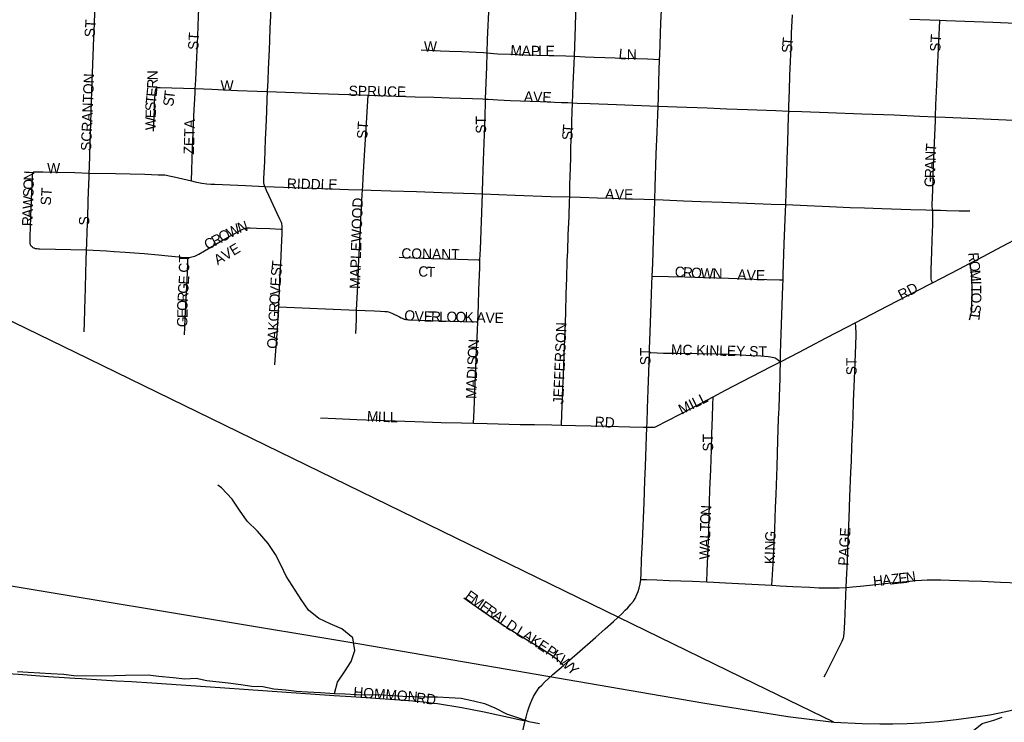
# Model space of a CAD drawing. Header units: feet. Extents: x 2113747 to 2516209, y 960708 to 1356798.
# Tile 108 of 206: x 2308767 to 2313538, y 1149352 to 1152757. Entities that reach past the tile are written whole.
import ezdxf

# ---------------------------------------------------------------- set-up
doc = ezdxf.new("R2010")
doc.units = ezdxf.units.FT
doc.header["$LTSCALE"] = 50
doc.header["$MEASUREMENT"] = 0
doc.linetypes.add('rr2', pattern=[0])
for name, color, linetype in [('0_Xref', 7, 'Continuous'), ('GM_X_City_Street', 251, 'Continuous'), ('GM_X_City_Street_Text', 251, 'Continuous'), ('GM_X_Minor_River', 5, 'Continuous'), ('GM_X_Rail_Line', 251, 'rr2'), ('GM_X_State_Route', 1, 'Continuous'), ('GM_X_Township_Road', 4, 'Continuous')]:
    doc.layers.add(name, color=color, linetype=linetype)
doc.styles.add('Styledgn030', font='dgn030.shx')

# ---------------------------------------------------------------- blocks, each defined once
blk = doc.blocks.new('POR')
at = {"layer": 'GM_X_City_Street', "flags": 128}
for points in [[(2309103.3, 1152013.7), (2309104.3, 1152043.5), (2309108, 1152158.5), (2309111.7, 1152256.6), (2309115.2, 1152359.6), (2309118.7, 1152457.6), (2309123, 1152581.5), (2309126.3, 1152669.8), (2309128.6, 1152738.3), (2309130.3, 1152791.8), (2309132.9, 1152871.8), (2309133.8, 1152902.7)], [(2309617.9, 1152423.6), (2309618.7, 1152439), (2309621.7, 1152496.7), (2309624, 1152540.3), (2309625.4, 1152572.2), (2309627, 1152610.5), (2309629.6, 1152675.5), (2309631.6, 1152726.1), (2309633.6, 1152771.3), (2309638.1, 1152884.6)], [(2309968, 1152408), (2309970.1, 1152461.4), (2309972.6, 1152516.5), (2309976.7, 1152611.4), (2309978.6, 1152653.6), (2309981.2, 1152716.5), (2309983.5, 1152774.4), (2309985.6, 1152824.4), (2309987.5, 1152872.2)], [(2311031.9, 1152596.2), (2311034, 1152659.9), (2311040.9, 1152827.9), (2311041.2, 1152834.2)], [(2311454.5, 1152580.4), (2311460, 1152723.4), (2311462.4, 1152787.3), (2311463.6, 1152819.2)], [(2311867.4, 1152564.4), (2311868, 1152584), (2311873.8, 1152741.3), (2311876.6, 1152802.1)], [(2312493.3, 1152313.6), (2312494.1, 1152338.4), (2312496.7, 1152414.3), (2312499.2, 1152485.5), (2312501.8, 1152554.3), (2312504.5, 1152624.8), (2312507.2, 1152690.6), (2312511.5, 1152780.9)], [(2313204.5, 1152286), (2313206.8, 1152344.7), (2313211, 1152440.4), (2313214.4, 1152517.7), (2313217.3, 1152583.3), (2313220.5, 1152652.1), (2313223.6, 1152717.8), (2313225.1, 1152750.6), (2313225.3, 1152753.6)], [(2310711.6, 1152610.5), (2310754.5, 1152608.4), (2310806.4, 1152606.1), (2310849.6, 1152604.2), (2310909.5, 1152602), (2311014, 1152597.3), (2311031.9, 1152596.2)], [(2311024.4, 1152371.7), (2311029.6, 1152528.7), (2311031.9, 1152596.2)], [(2311031.9, 1152596.2), (2311047.8, 1152594.5), (2311065.1, 1152592.7), (2311084.2, 1152591.3), (2311145, 1152588.9), (2311213.1, 1152587.1), (2311332.8, 1152583.8), (2311413.4, 1152581.6), (2311454.5, 1152580.4)], [(2311445.8, 1152353.7), (2311447.3, 1152396.4), (2311449.2, 1152444), (2311453.1, 1152543.6), (2311454.5, 1152580.4)], [(2311454.5, 1152580.4), (2311480.9, 1152577.6), (2311507.6, 1152576.4), (2311550.2, 1152574.7), (2311703.3, 1152570.3), (2311808.4, 1152566.5), (2311867.4, 1152564.4)], [(2311859.9, 1152337.9), (2311861.5, 1152378.6), (2311864, 1152457.7), (2311867.4, 1152564.4)], [(2309415.5, 1152216.4), (2309416, 1152230.2), (2309417.1, 1152258.3), (2309418.2, 1152289.2), (2309419.3, 1152318.1), (2309420.8, 1152351), (2309422.1, 1152376.9), (2309423.2, 1152393.5), (2309424, 1152403.9), (2309424.5, 1152408.6), (2309425, 1152412.3), (2309425.7, 1152415.5), (2309426, 1152416.9), (2309426.5, 1152418.3), (2309427, 1152419.8), (2309427.4, 1152421.1), (2309427.9, 1152422.4), (2309428.4, 1152423.3), (2309429, 1152424.4), (2309429.8, 1152425.5)], [(2309429.8, 1152425.5), (2309430.8, 1152426.4), (2309431.9, 1152427), (2309433, 1152427.5), (2309434.4, 1152427.9), (2309435.8, 1152428.2), (2309437.3, 1152428.4), (2309439.7, 1152428.6), (2309442.5, 1152428.6), (2309447.5, 1152428.5), (2309617.9, 1152423.6)], [(2309598.7, 1151976.4), (2309598.9, 1151982.1), (2309600.5, 1152022.5), (2309603, 1152087.1), (2309606.2, 1152169.2), (2309607.8, 1152210.2), (2309609.6, 1152251.9), (2309612.8, 1152321.5), (2309614, 1152346), (2309616.7, 1152401.5), (2309617.9, 1152423.6)], [(2309617.9, 1152423.6), (2309698.6, 1152419.4), (2309822.8, 1152414.1), (2309917.7, 1152410), (2309968, 1152408)], [(2309955.2, 1151948.3), (2309951.9, 1151958), (2309950.5, 1151966.6), (2309949.9, 1151975.5), (2309950.2, 1151987.9), (2309953.9, 1152069.8), (2309956.1, 1152124.2), (2309958.2, 1152176.1), (2309960.6, 1152235.5), (2309963.9, 1152311.3), (2309966.5, 1152371.9), (2309968, 1152408)], [(2309968, 1152408), (2310010.9, 1152406.5), (2310097.7, 1152403.4), (2310213.9, 1152399.3), (2310361, 1152393.9), (2310454.6, 1152390.7)], [(2310428.3, 1151932.5), (2310429.2, 1151948.5), (2310431.3, 1151990.1), (2310436.1, 1152073), (2310448.3, 1152282.2), (2310454.6, 1152390.7)], [(2310454.6, 1152390.7), (2310546.4, 1152387.8), (2310683.2, 1152383.4), (2310772.8, 1152380.4), (2310848.4, 1152377.9), (2310960.4, 1152374.2), (2311009.8, 1152372.4), (2311024.4, 1152371.7)], [(2311008.8, 1151912.4), (2311009.2, 1151924.9), (2311011.2, 1151977.4), (2311014.8, 1152074.5), (2311019.1, 1152200.3), (2311021.7, 1152285.9), (2311024, 1152359.6), (2311024.4, 1152371.7)], [(2311024.4, 1152371.7), (2311036.5, 1152370.8), (2311060.8, 1152369.2), (2311083.7, 1152368.1), (2311144.5, 1152365.5), (2311288.9, 1152359.9), (2311392, 1152355.9), (2311423.5, 1152354.7), (2311445.8, 1152353.7)], [(2311431.9, 1151897.6), (2311433.2, 1151955.2), (2311434.2, 1151999.4), (2311435.2, 1152036.1), (2311436.8, 1152091.9), (2311438.2, 1152143.4), (2311439.9, 1152189.8), (2311442.6, 1152263.9), (2311444.2, 1152308.2), (2311445.8, 1152353.7)], [(2311445.8, 1152353.7), (2311467.6, 1152352.9), (2311530.6, 1152350.4), (2311658.9, 1152345.3), (2311819.5, 1152339.4), (2311859.9, 1152337.9)], [(2311844.4, 1151885.1), (2311846.4, 1151947), (2311851.5, 1152105.4), (2311855.4, 1152213.3), (2311858.3, 1152297.9), (2311859.9, 1152337.9)], [(2311859.9, 1152337.9), (2311951.6, 1152334.4), (2312097.7, 1152328.8), (2312194, 1152325.2), (2312293.5, 1152321.4), (2312430.8, 1152316.3), (2312493.3, 1152313.6)], [(2312478.6, 1151860.6), (2312480.7, 1151919.9), (2312484.3, 1152011.7), (2312486.3, 1152079), (2312488.8, 1152164), (2312492.6, 1152289.9), (2312493.3, 1152313.6)], [(2312493.3, 1152313.6), (2312556.8, 1152311.1), (2312684, 1152306.3), (2312848.2, 1152300.4), (2313004, 1152294.8), (2313127.8, 1152289.3), (2313204.5, 1152286)], [(2313190.2, 1151834.3), (2313189.1, 1151841.1), (2313188.7, 1151848.5), (2313188.7, 1151860.4), (2313191.2, 1151931.1), (2313195.2, 1152051.8), (2313197.9, 1152125), (2313203.7, 1152267.5), (2313204.5, 1152286)], [(2313204.5, 1152286), (2313251, 1152284), (2313364.6, 1152279.1), (2313474.9, 1152274.4), (2313581.7, 1152270.1), (2313706.6, 1152265.4), (2313813.6, 1152261.1)], [(2308827.1, 1151655.5), (2308823.2, 1151658.9), (2308820.9, 1151662.2), (2308819.8, 1151664.7), (2308818.8, 1151667.4), (2308818.2, 1151671), (2308817.8, 1151676.3), (2308817.5, 1151685.3), (2308818.1, 1151709), (2308819.2, 1151748.6), (2308821.2, 1151803.6), (2308825.7, 1151921.9), (2308827.2, 1151958.5), (2308828.7, 1151995.2), (2308828.9, 1151998.9), (2308829.3, 1152003.8), (2308829.6, 1152007.6), (2308830, 1152010), (2308830.3, 1152011.6), (2308830.7, 1152013.3), (2308831.3, 1152014.9), (2308832.3, 1152016.4), (2308832.8, 1152017.2), (2308833.7, 1152018), (2308834.9, 1152018.8)], [(2308834.9, 1152018.8), (2308835.7, 1152019.3), (2308836.5, 1152019.6), (2308837.4, 1152019.9), (2308838.2, 1152020), (2308839.5, 1152020.1), (2308841, 1152020.1), (2308847.4, 1152020), (2308880.4, 1152019.2), (2308941.6, 1152017.7), (2309033.3, 1152015.4), (2309103.3, 1152013.7)], [(2309091.3, 1151641.9), (2309092.2, 1151668.4), (2309094.4, 1151733.3), (2309096.3, 1151790.4), (2309099.3, 1151882.4), (2309101.8, 1151958.4), (2309102.7, 1151995.6), (2309103.3, 1152013.7)], [(2309103.3, 1152013.7), (2309230.7, 1152011), (2309302.9, 1152009.5), (2309373.2, 1152007.5), (2309438.5, 1152005.6), (2309447.2, 1152005.3), (2309458.9, 1152004.8), (2309469.5, 1152004.3), (2309478, 1152003.2), (2309491.9, 1152000.6), (2309514.6, 1151995.4), (2309598.7, 1151976.4)], [(2309598.7, 1151976.4), (2309617.7, 1151971.6), (2309632.9, 1151968.3), (2309649.9, 1151964.9), (2309673.4, 1151961.4), (2309693.3, 1151959.7), (2309712.8, 1151958.9), (2309861.2, 1151952.6), (2309955.2, 1151948.3)], [(2310039.4, 1151742.1), (2310039.4, 1151750.6), (2310038.7, 1151759.9), (2310037.8, 1151765.6), (2310036.7, 1151769.6), (2310034.8, 1151774.1), (2310031.9, 1151780.8), (2310027.5, 1151790.3), (2310014.3, 1151817.4), (2309974.9, 1151900.8), (2309962.8, 1151929.3), (2309957.2, 1151942.6), (2309955.2, 1151948.3)], [(2309955.2, 1151948.3), (2309999.4, 1151946.6), (2310133.3, 1151941.8), (2310234.4, 1151938.6), (2310359.7, 1151934.6), (2310428.3, 1151932.5)], [(2310399.6, 1151348.5), (2310403.6, 1151437.6), (2310406.6, 1151499.8), (2310409.3, 1151559.6), (2310412.3, 1151624.3), (2310414.2, 1151666.5), (2310415.7, 1151696.4), (2310417.8, 1151736.5), (2310420.6, 1151789.3), (2310423.7, 1151847.5), (2310427.1, 1151910.1), (2310428.3, 1151932.5)], [(2310428.3, 1151932.5), (2310469.8, 1151931.1), (2310565.4, 1151927.8), (2310688.8, 1151923.6), (2310812.1, 1151919.3), (2310971.3, 1151913.8), (2311008.8, 1151912.4)], [(2310997.1, 1151593.1), (2310998.9, 1151645.1), (2311008.8, 1151912.4)], [(2311008.8, 1151912.4), (2311168.2, 1151906.7), (2311340.3, 1151900.7), (2311431.9, 1151897.6)], [(2311392.2, 1150792), (2311391.8, 1150796), (2311399.1, 1150974.1), (2311401.1, 1151026.3), (2311403.3, 1151086.7), (2311406.4, 1151170.9), (2311409.2, 1151244.7), (2311412.4, 1151337.2), (2311415.4, 1151428.6), (2311417.7, 1151503.8), (2311420.3, 1151587.8), (2311422.1, 1151635.6), (2311425, 1151714), (2311428.6, 1151803.3), (2311431.4, 1151879.6), (2311431.9, 1151897.6)], [(2311431.9, 1151897.6), (2311484.9, 1151896), (2311566.2, 1151893.5), (2311636.6, 1151891.3), (2311706.6, 1151889.2), (2311793.3, 1151886.6), (2311844.4, 1151885.1)], [(2311831.9, 1151514.3), (2311834.1, 1151575.9), (2311838, 1151690.7), (2311842.4, 1151822.4), (2311844.4, 1151885.1)], [(2311844.4, 1151885.1), (2311885.5, 1151883.5), (2311983.6, 1151879.7), (2312066.6, 1151876.4), (2312172.8, 1151872.5), (2312290.8, 1151867.9), (2312408.2, 1151863.4), (2312478.6, 1151860.6)], [(2312465.6, 1151495.8), (2312466.4, 1151521.3), (2312471.8, 1151670), (2312477.5, 1151829.6), (2312478.6, 1151860.6)], [(2312478.6, 1151860.6), (2312582.1, 1151856.1), (2312690.2, 1151851.5), (2312790.4, 1151847.1), (2312860, 1151844.4), (2312943.7, 1151841.5), (2313084.1, 1151837.4), (2313157.7, 1151835.3), (2313190.2, 1151834.3)], [(2313189.9, 1151481.1), (2313188.4, 1151486.3), (2313185.8, 1151492.8), (2313184.1, 1151498.9), (2313183.3, 1151505.4), (2313183.1, 1151511.3), (2313182.9, 1151520.1), (2313183.7, 1151544.7), (2313186.5, 1151631.7), (2313188.5, 1151690.5), (2313189.8, 1151725.6), (2313191.1, 1151763.9), (2313192.1, 1151810), (2313191.9, 1151818.1), (2313191.4, 1151825.9), (2313190.2, 1151834.3)], [(2313190.2, 1151834.3), (2313228.8, 1151833.2), (2313258.3, 1151832.5), (2313319.5, 1151831), (2313370.3, 1151829.8)], [(2313369.9, 1151575.1), (2313410.4, 1151596.4), (2313501.5, 1151644.2), (2313642.8, 1151718.3), (2313774.7, 1151788.9), (2313797.7, 1151800.7)], [(2309581.8, 1151604.1), (2309587.6, 1151604.6), (2309594.9, 1151605.5), (2309601.5, 1151606.8), (2309609.4, 1151609.2), (2309614.7, 1151611.3), (2309625.2, 1151616.2), (2309634.7, 1151621.1), (2309663, 1151636.8), (2309736.4, 1151679.5), (2309792.3, 1151711.2), (2309838.4, 1151736.4), (2309851, 1151742.5), (2309856, 1151744.5), (2309860.6, 1151746), (2309865.4, 1151746.9), (2309870.9, 1151747.5), (2309876.9, 1151747.7), (2309883.8, 1151747.8), (2309913.5, 1151747), (2309978.4, 1151744.2), (2310032.7, 1151742.3), (2310039.4, 1151742.1)], [(2310021.8, 1151364.9), (2310023.1, 1151393.2), (2310025.1, 1151437.2), (2310028.1, 1151503.2), (2310031.9, 1151573.5), (2310035.9, 1151653.3), (2310037.6, 1151686.8), (2310039.1, 1151720.9), (2310039.4, 1151735.3), (2310039.4, 1151742.1)], [(2308827.1, 1151655.5), (2308830.3, 1151653.5), (2308833.9, 1151651.6), (2308836.7, 1151650.4), (2308839.1, 1151649.6), (2308842.3, 1151648.7), (2308845.8, 1151648.2), (2308851.8, 1151647.5), (2308858.1, 1151647.1), (2308864.9, 1151646.9), (2309091.3, 1151641.9)], [(2309079.4, 1151244.1), (2309080.4, 1151287.8), (2309082.2, 1151351.8), (2309085.2, 1151456.3), (2309087.6, 1151530.8), (2309089.4, 1151587.9), (2309091.3, 1151641.9)], [(2309091.3, 1151641.9), (2309188.1, 1151636.1), (2309224.6, 1151633.9), (2309278.7, 1151630.4), (2309323.7, 1151627), (2309369.5, 1151623.2), (2309439.5, 1151617), (2309486.8, 1151612.5), (2309538.2, 1151607), (2309561.5, 1151605.1), (2309581.8, 1151604.1)], [(2309565.4, 1151229), (2309567.1, 1151264.4), (2309569.3, 1151310), (2309572.2, 1151372), (2309578, 1151494.1), (2309580.8, 1151575.7), (2309581.8, 1151604.1)], [(2310605, 1151606), (2310634.3, 1151604.9), (2310761.9, 1151600.2), (2310887.6, 1151596.4), (2310988.8, 1151593.4), (2310997.1, 1151593.1)], [(2310986.1, 1151292), (2310989.3, 1151374), (2310992, 1151447.4), (2310995.8, 1151555.2), (2310997.1, 1151593.1)], [(2313189.9, 1151481.1), (2313233.2, 1151503.7), (2313317.5, 1151547.7), (2313369.9, 1151575.1)], [(2313369.8, 1151302.1), (2313375.5, 1151326.2), (2313378.1, 1151340.2), (2313379.9, 1151352.9), (2313380.8, 1151367.3), (2313381.1, 1151381.4), (2313381.7, 1151408.9), (2313381.7, 1151445.7), (2313381.2, 1151504.9), (2313380.6, 1151519.4), (2313379.4, 1151532.6), (2313377.9, 1151543.7), (2313376.1, 1151553.4), (2313374.1, 1151561.8), (2313372.1, 1151567.7), (2313369.9, 1151575.1)], [(2311818.5, 1151143.6), (2311819.1, 1151162.1), (2311821.7, 1151243.3), (2311828.8, 1151425.9), (2311830.5, 1151475.4), (2311831.9, 1151514.3)], [(2311831.9, 1151514.3), (2311990.5, 1151510), (2312084.8, 1151507.4), (2312201.5, 1151503.9), (2312326.3, 1151500.1), (2312447.8, 1151496.4), (2312465.6, 1151495.8)], [(2312452.8, 1151098.3), (2312453, 1151117.7), (2312453.8, 1151139.1), (2312455.7, 1151187.4), (2312458.7, 1151279.8), (2312464.8, 1151467.4), (2312465.6, 1151495.8)], [(2312815.2, 1151288.3), (2312896, 1151330), (2312973.7, 1151370), (2313111.1, 1151440.7), (2313189.9, 1151481.1)], [(2310003.4, 1151084.2), (2310006.6, 1151130.4), (2310010.9, 1151191.4), (2310015.7, 1151260.6), (2310018.9, 1151309.7), (2310021, 1151345.4), (2310021.8, 1151364.9)], [(2310021.8, 1151364.9), (2310399.6, 1151348.5)], [(2310395.9, 1151236.8), (2310396.9, 1151267.5), (2310398.2, 1151307.9), (2310399.6, 1151348.5)], [(2310399.6, 1151348.5), (2310440.2, 1151347.3), (2310485.6, 1151345.5), (2310515.7, 1151344.5), (2310535.9, 1151343.4), (2310541.3, 1151342.9), (2310547.6, 1151341.9), (2310553.2, 1151340.3), (2310570.4, 1151334.3), (2310580.3, 1151329.9), (2310597.1, 1151322), (2310606.9, 1151317.2), (2310615.7, 1151312.2), (2310620.4, 1151309.7), (2310625.8, 1151307.4), (2310629.4, 1151306.2), (2310633.5, 1151304.9), (2310638.4, 1151304), (2310645, 1151303.4), (2310655.2, 1151302.8), (2310759.3, 1151299.4), (2310850.9, 1151296.4), (2310977.9, 1151292.3), (2310986.1, 1151292)], [(2310965.7, 1150801.4), (2310968.4, 1150863.1), (2310972.3, 1150955.8), (2310977, 1151071), (2310980.6, 1151161.8), (2310984.5, 1151251.1), (2310986.1, 1151292)], [(2312452.8, 1151098.3), (2312543.4, 1151145.8), (2312674.1, 1151214.4), (2312778.4, 1151269), (2312815.2, 1151288.3)], [(2312772.1, 1150005.4), (2312773.8, 1150041.8), (2312777.7, 1150133.3), (2312781.4, 1150231.7), (2312785.8, 1150343.2), (2312789.8, 1150445.4), (2312794.5, 1150564.7), (2312796.6, 1150618.3), (2312799.3, 1150688.4), (2312801.9, 1150755.1), (2312804.9, 1150832.5), (2312807.6, 1150906.1), (2312811.7, 1151015.6), (2312816.1, 1151137.5), (2312819.2, 1151226), (2312819.8, 1151247.6), (2312819, 1151259.4), (2312817.6, 1151274.6), (2312815.3, 1151287.8), (2312815.2, 1151288.3)], [(2311806.3, 1150781.8), (2311807.2, 1150804.4), (2311809.7, 1150872.1), (2311812.8, 1150963.2), (2311815.5, 1151048.8), (2311818.5, 1151143.6)], [(2311818.5, 1151143.6), (2311824.9, 1151143.4), (2311886.3, 1151141.5), (2311948, 1151140.4), (2312048.7, 1151138.8), (2312143.8, 1151137.2), (2312206.3, 1151135.6), (2312238.5, 1151134.4), (2312310.8, 1151130.1), (2312357.9, 1151127.3), (2312393.8, 1151124.5), (2312405.7, 1151123), (2312413.7, 1151121.8), (2312420.9, 1151119.9), (2312427, 1151117.8), (2312432, 1151115), (2312437.7, 1151111), (2312452.8, 1151098.3)], [(2312126.5, 1150929.8), (2312187.2, 1150961.1), (2312267.9, 1151002.8), (2312408.5, 1151075.5), (2312452.8, 1151098.3)], [(2312411.9, 1150016.4), (2312417.2, 1150119.3), (2312420.4, 1150185.7), (2312425.1, 1150289.4), (2312429.8, 1150393.7), (2312432.2, 1150456), (2312436.5, 1150591.6), (2312440.7, 1150717.9), (2312444.4, 1150822.8), (2312446.3, 1150874.8), (2312448.3, 1150931), (2312451.9, 1151017.9), (2312452.2, 1151036.4), (2312452.4, 1151059.2), (2312452.7, 1151086.1), (2312452.8, 1151098.3)], [(2311806.3, 1150781.8), (2311820.2, 1150781.5), (2311837.6, 1150781.5), (2311842.8, 1150782.3), (2311847.5, 1150784.1), (2311869.6, 1150794.8), (2311888, 1150804.3), (2311989.6, 1150856.4), (2312126.5, 1150929.8)], [(2312097.2, 1150033.2), (2312098.7, 1150085.1), (2312101.3, 1150159.1), (2312103.9, 1150234), (2312107.4, 1150340.1), (2312109.5, 1150420.7), (2312111.6, 1150478), (2312115.3, 1150577.1), (2312118.8, 1150674.6), (2312121.2, 1150749.2), (2312123.9, 1150831), (2312125.5, 1150890.1), (2312126.5, 1150929.8)], [(2310223.8, 1150827.7), (2310296.4, 1150824.2), (2310399.7, 1150820.2), (2310537.2, 1150815.2), (2310680.9, 1150809.9), (2310808.8, 1150805.5), (2310907.1, 1150802.9), (2310965.7, 1150801.4)], [(2310965.7, 1150801.4), (2311031.4, 1150799.8), (2311191.4, 1150795.9), (2311261.2, 1150794.5), (2311344.8, 1150792.9), (2311392.2, 1150792)], [(2311392.2, 1150792), (2311459.5, 1150790.3), (2311612.3, 1150786.6), (2311723.1, 1150783.9), (2311789.5, 1150782.2), (2311806.3, 1150781.8)], [(2311777, 1150044.7), (2311778, 1150071.6), (2311780.4, 1150139.9), (2311784.8, 1150228.7), (2311792.5, 1150416.3), (2311796.7, 1150524.5), (2311799.3, 1150592.2), (2311802.8, 1150690), (2311806.3, 1150781.8)], [(2311402, 1149627.9), (2311420.4, 1149643.8), (2311468.5, 1149686), (2311557.3, 1149763.9), (2311604.1, 1149805), (2311644.6, 1149840.2), (2311686.5, 1149880.1), (2311701.3, 1149894.8), (2311713.1, 1149906.7), (2311728.2, 1149924.5), (2311740.3, 1149939.2), (2311748.9, 1149952.4), (2311757.9, 1149970.9), (2311764.1, 1149986.3), (2311769.3, 1150001.9), (2311774.1, 1150023.1), (2311777, 1150044.7)], [(2311777, 1150044.7), (2311804.1, 1150043.7), (2311853.4, 1150042), (2311913.9, 1150040), (2312027.1, 1150035.8), (2312097.2, 1150033.2)], [(2312097.2, 1150033.2), (2312128.5, 1150031.6), (2312186.9, 1150028.5), (2312282.5, 1150023.4), (2312411.9, 1150016.4)], [(2312411.9, 1150016.4), (2312452, 1150014.2), (2312512.5, 1150010.9), (2312594.7, 1150006.3), (2312639.4, 1150004.2), (2312671.1, 1150003.3), (2312700.7, 1150003.7), (2312737.9, 1150004.6), (2312772.1, 1150005.4)], [(2312665.7, 1149572.3), (2312672.7, 1149586.4), (2312710.3, 1149661.1), (2312726, 1149692.9), (2312743.5, 1149728.5), (2312752.1, 1149745.9), (2312755.4, 1149753.4), (2312758, 1149760.9), (2312759.9, 1149767.2), (2312761, 1149773.3), (2312762, 1149781), (2312763.6, 1149809.2), (2312764.9, 1149837.6), (2312768.6, 1149921.1), (2312770.6, 1149970.2), (2312772.1, 1150005.4)], [(2312772.1, 1150005.4), (2312803, 1150008.4), (2312839.2, 1150012), (2312886.1, 1150016.7), (2312989.9, 1150027.3), (2313079.8, 1150036.5), (2313106.5, 1150039.4), (2313136.5, 1150041.5), (2313164.5, 1150042.3), (2313188.7, 1150042.3), (2313230, 1150041.9), (2313272.2, 1150040.9), (2313365.6, 1150037.8), (2313428.7, 1150035.3), (2313519.7, 1150031.8), (2313608.2, 1150028), (2313729.6, 1150022.1), (2313822.5, 1150017.5), (2313957.1, 1150010.8)], [(2310918.7, 1149955.9), (2311006.3, 1149894.5), (2311093.5, 1149834.9), (2311143.6, 1149802.7), (2311193, 1149771.8), (2311247, 1149739.1), (2311292.6, 1149711.8), (2311334.2, 1149684.8), (2311351.6, 1149673), (2311366.1, 1149661.7), (2311383.1, 1149646.4), (2311402, 1149627.9)], [(2311216.2, 1149360), (2311220.4, 1149377.9), (2311227.6, 1149402.6), (2311233.7, 1149421.7), (2311240, 1149440.7), (2311248.5, 1149460.2), (2311257.1, 1149477.3), (2311265.7, 1149493.5), (2311275.2, 1149508.7), (2311284.7, 1149520.4), (2311296.1, 1149532.9), (2311309.5, 1149546), (2311329.2, 1149564), (2311350.5, 1149583.5), (2311402, 1149627.9)], [(2310372.5, 1149477.6), (2310654.5, 1149457.9), (2310722.7, 1149451.2), (2310749.4, 1149448.5), (2310772.1, 1149445.4), (2310791.8, 1149442.7), (2310908.6, 1149423.8), (2311018.2, 1149402.3), (2311201.3, 1149363.2), (2311216.2, 1149360)], [(2311014.3, 1148444.3), (2311017.5, 1148463.1), (2311022, 1148484.6), (2311045.9, 1148601.3), (2311066.5, 1148698.9), (2311086, 1148791.3), (2311102, 1148861.6), (2311117.9, 1148930.7), (2311149.9, 1149070.4), (2311174.5, 1149177.6), (2311200.4, 1149290.3), (2311216.2, 1149360)]]:
    blk.add_lwpolyline(points, dxfattribs=at)
at = {"layer": 'GM_X_Minor_River', "flags": 128}
for points in [[(2310291.6, 1149492.6), (2310307.2, 1149546.8), (2310340.8, 1149597.1), (2310372.4, 1149647.4), (2310390, 1149699.6), (2310381.5, 1149761.6), (2310327.2, 1149805.3), (2310271.1, 1149828.9), (2310216.9, 1149854.5), (2310166.6, 1149896.2), (2310130.3, 1149948), (2310057.5, 1150059.6), (2310033.1, 1150111.4), (2310006.7, 1150165.3), (2309970.3, 1150219.1), (2309919.9, 1150278.8), (2309869.6, 1150326.5), (2309831.2, 1150380.3), (2309796.8, 1150434.1), (2309744.4, 1150487.7), (2309726.3, 1150501.6)], [(2308756.1, 1149599.1), (2308808.1, 1149595.4), (2308864.1, 1149591.9), (2308918.1, 1149588.3), (2308980, 1149584.7), (2309040, 1149577.2), (2309225.9, 1149578.6), (2309279.8, 1149581), (2309389.7, 1149581.9), (2309441.7, 1149576.2), (2309509.7, 1149568.8), (2309567.7, 1149563.2), (2309621.6, 1149565.6), (2309673.7, 1149554), (2309777.7, 1149542.8), (2309837.7, 1149535.2), (2309891.7, 1149527.6), (2309945.7, 1149526), (2309997.7, 1149514.4), (2310055.7, 1149508.8), (2310107.7, 1149503.2), (2310161.7, 1149499.6), (2310223.7, 1149496.1), (2310291.6, 1149492.6), (2310343.6, 1149491), (2310397.6, 1149487.4), (2310459.5, 1149485.9), (2310511.5, 1149486.3), (2310571.5, 1149482.7), (2310623.5, 1149479.1), (2310677.4, 1149477.5), (2310737.4, 1149476), (2310791.3, 1149476.4), (2310847.3, 1149472.8), (2310905.3, 1149469.2), (2310965.3, 1149455.7), (2311019.4, 1149444.1), (2311069.5, 1149422.4), (2311125.7, 1149392.8), (2311183.8, 1149373.2), (2311233.9, 1149355.6), (2311285.9, 1149346)], [(2312929.8, 1149178.3), (2312971.3, 1149196.3), (2313026.1, 1149217), (2313085.2, 1149233.2), (2313149.6, 1149249), (2313201.5, 1149257.6), (2313253.4, 1149262.2), (2313309.3, 1149274.9), (2313373, 1149299.7), (2313430.5, 1149346.5), (2313486.3, 1149363.2), (2313528.1, 1149377.7)]]:
    blk.add_lwpolyline(points, dxfattribs=at)
at = {"layer": 'GM_X_Rail_Line', "flags": 128}
for points in [[(2312712.3, 1149352.2), (2312329.4, 1149538.9), (2311669.6, 1149860.3), (2309036.5, 1151143.5), (2307969.8, 1151661.7), (2306026, 1152610), (2305571, 1152830.8), (2302452.4, 1154353.5), (2300460.9, 1155320.2), (2300332.3, 1155382.4)], [(2289135.6, 1154899.5), (2291249.4, 1153755.6), (2293732, 1152464.8), (2295741.1, 1151354.4), (2295965.6, 1151232.7), (2296216.5, 1151115.6), (2296447.6, 1151011.2), (2296697.3, 1150929.1), (2296949.7, 1150841.1), (2297228.5, 1150757.7), (2297477.3, 1150694.8), (2297806, 1150640.1), (2298106.3, 1150612.2), (2298406, 1150602.7), (2298733.2, 1150598.6), (2301536.3, 1150686.7), (2303731.4, 1150765.8), (2303957.2, 1150763.3), (2304151.1, 1150750.6), (2304382.5, 1150716), (2305983.8, 1150468.5), (2310414.3, 1149733.2), (2312076.6, 1149445.9), (2312488.6, 1149379.8), (2312712.3, 1149352.2)], [(2313467.2, 1149388.9), (2313545.8, 1149404.8), (2313635.9, 1149425), (2313772.9, 1149459.6), (2314182.3, 1149574.6)], [(2312712.3, 1149352.2), (2312849.3, 1149345.7), (2312934.4, 1149344.2), (2312997.1, 1149344.2), (2313067, 1149345.7), (2313134.1, 1149350), (2313220.6, 1149355.8), (2313304.2, 1149365.2), (2313387.9, 1149376.7), (2313467.2, 1149388.9)]]:
    blk.add_lwpolyline(points, dxfattribs=at)
at = {"layer": 'GM_X_State_Route', "flags": 128}
for points in [[(2313080.5, 1152759.6), (2313225.3, 1152753.6)], [(2313225.3, 1152753.6), (2313255.6, 1152752.3), (2313481.5, 1152744), (2313593, 1152739.4), (2313828.2, 1152732.2), (2313831.6, 1152732.4)]]:
    blk.add_lwpolyline(points, dxfattribs=at)
at = {"layer": 'GM_X_Township_Road', "flags": 128}
for points in [[(2308523.6, 1149601.4), (2308782.2, 1149583.3), (2308906.5, 1149574.1), (2309034.4, 1149566.4)], [(2309034.4, 1149566.4), (2309067, 1149564.5), (2309236.6, 1149553.2), (2309308.6, 1149549.4), (2309406.9, 1149543.6), (2309737.6, 1149521.5), (2309875.2, 1149511.9), (2310290.5, 1149482.6), (2310372.5, 1149477.6)]]:
    blk.add_lwpolyline(points, dxfattribs=at)
at = {"layer": 'GM_X_City_Street_Text', "char_height": 50, "attachment_point": 7, "line_spacing_factor": 0.8, "style": 'Styledgn030'}
for s, insert, rotation in [('{\\Fdgn000|c0;\\C256;ST}', (2309131.2, 1152670.2), 86.6358), ('{\\Fdgn000|c0;\\C256;ST}', (2309632.8, 1152608.6), 86.6358), ('{\\Fdgn000|c0;\\C256;T}', (2312511.2, 1152628.2), 84.5014), ('{\\Fdgn000|c0;\\C256;ST}', (2313227.6, 1152599.8), 86.4254), ('{\\Fdgn000|c0;\\C256;W}', (2310725.8, 1152601.9), 0), ('{\\Fdgn000|c0;\\C256;M}', (2311143.3, 1152584.4), 356.5191), ('{\\Fdgn000|c0;\\C256;A}', (2311198.7, 1152581), 358.6528), ('{\\Fdgn000|c0;\\C256;P}', (2311244.3, 1152580), 359.9707), ('{\\Fdgn000|c0;\\C256;L}', (2311279.6, 1152580), 359.9956), ('{\\Fdgn000|c0;\\C256;E}', (2311314.8, 1152580), 359.9956), ('{\\Fdgn000|c0;\\C256;S}', (2312510.4, 1152595.1), 88.5242), ('{\\Fdgn000|c0;\\C256;L}', (2311667.2, 1152566.7), 354.3628), ('{\\Fdgn000|c0;\\C256;N}', (2311708.2, 1152562.9), 359.2403), ('{\\Fdgn000|c0;\\C256;N}', (2309434.8, 1152463.1), 89.9253), ('{\\Fdgn000|c0;\\C256;SCRANTON}', (2309113.6, 1152120.2), 87.7128), ('{\\Fdgn000|c0;\\C256;R}', (2309433.9, 1152422.1), 88.7945), ('{\\Fdgn000|c0;\\C256;W}', (2309740.1, 1152412.7), 0), ('{\\Fdgn000|c0;\\C256;SPRUCE}', (2310360.6, 1152386.4), 359.0894), ('{\\Fdgn000|c0;\\C256;T}', (2309426.7, 1152346.5), 84.3356), ('{\\Fdgn000|c0;\\C256;E}', (2309430.1, 1152381.5), 84.3253), ('{\\Fdgn000|c0;\\C256;T}', (2309515.6, 1152369.9), 83.8932), ('{\\Fdgn000|c0;\\C256;AVE}', (2311209.5, 1152360), 358.0264), ('{\\Fdgn000|c0;\\C256;S}', (2309426.6, 1152314.1), 89.6448), ('{\\Fdgn000|c0;\\C256;S}', (2309511.4, 1152334.2), 83.3189), ('{\\Fdgn000|c0;\\C256;E}', (2309426.4, 1152278.9), 89.6693), ('{\\Fdgn000|c0;\\C256;W}', (2309426, 1152221.7), 89.6637), ('{\\Fdgn000|c0;\\C256;ZETA}', (2309610.8, 1152102.8), 88.3163), ('{\\Fdgn000|c0;\\C256;ST}', (2310451.2, 1152177.4), 86.4126), ('{\\Fdgn000|c0;\\C256;ST}', (2311027.6, 1152204.2), 90), ('{\\Fdgn000|c0;\\C256;T}', (2311447.1, 1152206.3), 85.5426), ('{\\Fdgn000|c0;\\C256;S}', (2311445.6, 1152172.1), 87.4309), ('{\\Fdgn000|c0;\\C256;T}', (2313205.9, 1152114.2), 85.0752), ('{\\Fdgn000|c0;\\C256;N}', (2313204.8, 1152071.9), 88.404), ('{\\Fdgn000|c0;\\C256;W}', (2308899.8, 1152012.3), 0), ('{\\Fdgn000|c0;\\C256;A}', (2313203.6, 1152027.9), 88.404), ('{\\Fdgn000|c0;\\C256;N}', (2308836.3, 1151975.5), 87.3766), ('{\\Fdgn000|c0;\\C256;R}', (2313202.4, 1151988.3), 88.3967), ('{\\Fdgn000|c0;\\C256;O}', (2308835.1, 1151932.1), 88.439), ('{\\Fdgn000|c0;\\C256;RIDDLE}', (2310061.4, 1151937.5), 358.8743), ('{\\Fdgn000|c0;\\C256;G}', (2313201.2, 1151944.4), 88.404), ('{\\Fdgn000|c0;\\C256;S}', (2308833.6, 1151895.8), 87.5674), ('{\\Fdgn000|c0;\\C256;ST}', (2308917.9, 1151855.2), 86.4118), ('{\\Fdgn000|c0;\\C256;A}', (2311601.7, 1151889.1), 355.2291), ('{\\Fdgn000|c0;\\C256;V}', (2311650.7, 1151885.2), 359.4521), ('{\\Fdgn000|c0;\\C256;E}', (2311695.4, 1151884.8), 359.9956), ('{\\Fdgn000|c0;\\C256;W}', (2308831.2, 1151838.7), 87.5784), ('{\\Fdgn000|c0;\\C256;MAPLEWOOD}', (2310416, 1151451.6), 88.0904), ('{\\Fdgn000|c0;\\C256;A}', (2308829.3, 1151794.7), 87.5608), ('{\\Fdgn000|c0;\\C256;R}', (2308827.6, 1151755.2), 87.5706), ('{\\Fdgn000|c0;\\C256;S}', (2309104.8, 1151759.9), 90), ('{\\Fdgn000|c0;\\C256;W}', (2309785.9, 1151697.1), 28.0719), ('{\\Fdgn000|c0;\\C256;N}', (2309831.4, 1151721.9), 17.6539), ('{\\Fdgn000|c0;\\C256;R}', (2309712.2, 1151657.7), 28.095), ('{\\Fdgn000|c0;\\C256;O}', (2309747.1, 1151676.3), 28.0802), ('{\\Fdgn000|c0;\\C256;C}', (2309677.2, 1151639.1), 28.0853), ('{\\Fdgn000|c0;\\C256;AVE}', (2309726.4, 1151565.6), 30.9612), ('{\\Fdgn000|c0;\\C256;CONANT}', (2310615.9, 1151598.7), 359.0101), ('{\\Fdgn000|c0;\\C256;R}', (2313363.1, 1151627.2), 274.0839), ('{\\Fdgn000|c0;\\C256;CT}', (2309588.8, 1151531), 90), ('{\\Fdgn000|c0;\\C256;T}', (2310037.1, 1151546.5), 84.8031), ('{\\Fdgn000|c0;\\C256;O}', (2313366.2, 1151584.2), 276.9253), ('{\\Fdgn000|c0;\\C256;S}', (2310034.1, 1151511.6), 85.132), ('{\\Fdgn000|c0;\\C256;C}', (2310696.7, 1151513), 355.7466), ('{\\Fdgn000|c0;\\C256;T}', (2310738.6, 1151509.9), 357.7314), ('{\\Fdgn000|c0;\\C256;C}', (2311939.7, 1151510.8), 356.5494), ('{\\Fdgn000|c0;\\C256;R}', (2311979.3, 1151508.4), 356.5817), ('{\\Fdgn000|c0;\\C256;O}', (2312018.8, 1151506), 356.5668), ('{\\Fdgn000|c0;\\C256;W}', (2312065.4, 1151503.3), 358.6939), ('{\\Fdgn000|c0;\\C256;N}', (2312124.2, 1151501.9), 359.9929), ('{\\Fdgn000|c0;\\C256;A}', (2312243.4, 1151497.6), 357.0481), ('{\\Fdgn000|c0;\\C256;V}', (2312288.2, 1151495.3), 357.741), ('{\\Fdgn000|c0;\\C256;E}', (2312334.3, 1151493.5), 359.4925), ('{\\Fdgn000|c0;\\C256;M}', (2313371.4, 1151541.5), 275.0329), ('{\\Fdgn000|c0;\\C256;E}', (2309586.3, 1151471.8), 86.4428), ('{\\Fdgn000|c0;\\C256;E}', (2310031.2, 1151464.1), 86.7747), ('{\\Fdgn000|c0;\\C256;RD}', (2313039.4, 1151396.6), 27.8914), ('{\\Fdgn000|c0;\\C256;I}', (2313376, 1151491.2), 270.5681), ('{\\Fdgn000|c0;\\C256;R}', (2309581.1, 1151388.4), 86.5736), ('{\\Fdgn000|c0;\\C256;G}', (2309583.5, 1151427.9), 86.4128), ('{\\Fdgn000|c0;\\C256;V}', (2310029, 1151420.3), 87.0481), ('{\\Fdgn000|c0;\\C256;O}', (2313376.2, 1151434.6), 269.4754), ('{\\Fdgn000|c0;\\C256;T}', (2313376.2, 1151469.5), 270.0547), ('{\\Fdgn000|c0;\\C256;O}', (2309580.1, 1151345.5), 88.5794), ('{\\Fdgn000|c0;\\C256;O}', (2310026.7, 1151376.4), 87.0699), ('{\\Fdgn000|c0;\\C256;E}', (2309580.1, 1151311), 89.9453), ('{\\Fdgn000|c0;\\C256;G}', (2310022.4, 1151292.9), 87.0431), ('{\\Fdgn000|c0;\\C256;R}', (2310024.7, 1151336.8), 87.0587), ('{\\Fdgn000|c0;\\C256;O}', (2310627.2, 1151302.1), 351.1774), ('{\\Fdgn000|c0;\\C256;V}', (2310680.5, 1151294.5), 359.137), ('{\\Fdgn000|c0;\\C256;E}', (2310724.4, 1151293.8), 358.9345), ('{\\Fdgn000|c0;\\C256;R}', (2310759.6, 1151293.2), 358.9072), ('{\\Fdgn000|c0;\\C256;L}', (2310799.2, 1151292.4), 358.9395), ('{\\Fdgn000|c0;\\C256;O}', (2310834.4, 1151291.8), 358.9071), ('{\\Fdgn000|c0;\\C256;O}', (2310878.4, 1151290.9), 358.9343), ('{\\Fdgn000|c0;\\C256;K}', (2310922.4, 1151290.1), 358.9071), ('{\\Fdgn000|c0;\\C256;A}', (2310979.6, 1151289), 358.929), ('{\\Fdgn000|c0;\\C256;V}', (2311023.6, 1151288.2), 358.9071), ('{\\Fdgn000|c0;\\C256;E}', (2311067.6, 1151287.4), 358.9395), ('{\\Fdgn000|c0;\\C256;T}', (2313371.9, 1151345.6), 263.346), ('{\\Fdgn000|c0;\\C256;S}', (2313375.3, 1151380), 264.4444), ('{\\Fdgn000|c0;\\C256;G}', (2309580, 1151267), 89.9563), ('{\\Fdgn000|c0;\\C256;K}', (2310020.1, 1151249), 87.0481), ('{\\Fdgn000|c0;\\C256;A}', (2310017.9, 1151205), 87.0541), ('{\\Fdgn000|c0;\\C256;JEFFERSON}', (2311401.6, 1150892.6), 87.7095), ('{\\Fdgn000|c0;\\C256;O}', (2310015.6, 1151161.1), 87.0481), ('{\\Fdgn000|c0;\\C256;N}', (2310990, 1151159.6), 87.0091), ('{\\Fdgn000|c0;\\C256;O}', (2310987.7, 1151115.7), 86.9981), ('{\\Fdgn000|c0;\\C256;ST}', (2311824, 1151082.2), 90), ('{\\Fdgn000|c0;\\C256;MC KINLEY ST}', (2311922.3, 1151132.4), 358.8188), ('{\\Fdgn000|c0;\\C256;S}', (2310985.9, 1151080.5), 86.9987), ('{\\Fdgn000|c0;\\C256;ST}', (2312822.8, 1151033.8), 90), ('{\\Fdgn000|c0;\\C256;D}', (2310982.4, 1151014.6), 86.9826), ('{\\Fdgn000|c0;\\C256;I}', (2310984.7, 1151058.6), 86.9826), ('{\\Fdgn000|c0;\\C256;A}', (2310980.3, 1150970.8), 87.2446), ('{\\Fdgn000|c0;\\C256;M}', (2310979.2, 1150918.8), 88.816), ('{\\Fdgn000|c0;\\C256;MILL}', (2311974.4, 1150842.1), 26.5621), ('{\\Fdgn000|c0;\\C256;M}', (2310448.3, 1150810.5), 357.3759), ('{\\Fdgn000|c0;\\C256;I}', (2310501.1, 1150808.1), 357.3966), ('{\\Fdgn000|c0;\\C256;L}', (2310524.7, 1150807.1), 358.8118), ('{\\Fdgn000|c0;\\C256;L}', (2310561.1, 1150806.3), 359.7395), ('{\\Fdgn000|c0;\\C256;RD}', (2311552.5, 1150784.1), 356.9884), ('{\\Fdgn000|c0;\\C256;ST}', (2312127.6, 1150664.3), 90), ('{\\Fdgn000|c0;\\C256;N}', (2312115.5, 1150354.9), 86.5014), ('{\\Fdgn000|c0;\\C256;O}', (2312113.9, 1150311.6), 87.8142), ('{\\Fdgn000|c0;\\C256;T}', (2312113.1, 1150276.9), 88.716), ('{\\Fdgn000|c0;\\C256;A}', (2312111.3, 1150197.7), 88.7204), ('{\\Fdgn000|c0;\\C256;L}', (2312112.3, 1150241.7), 88.7265), ('{\\Fdgn000|c0;\\C256;G}', (2312428.9, 1150227.2), 87.2882), ('{\\Fdgn000|c0;\\C256;PAGE}', (2312783.2, 1150109.5), 86.8218), ('{\\Fdgn000|c0;\\C256;W}', (2312110, 1150140.5), 88.7053), ('{\\Fdgn000|c0;\\C256;N}', (2312427.2, 1150183.5), 87.7697), ('{\\Fdgn000|c0;\\C256;K}', (2312426.8, 1150118.6), 89.9126), ('{\\Fdgn000|c0;\\C256;I}', (2312426.9, 1150162.3), 89.2571), ('{\\Fdgn000|c0;\\C256;H}', (2312904.6, 1150010.4), 6.3064), ('{\\Fdgn000|c0;\\C256;A}', (2312948.3, 1150015.2), 6.2847), ('{\\Fdgn000|c0;\\C256;Z}', (2312992.1, 1150020.1), 6.3092), ('{\\Fdgn000|c0;\\C256;E}', (2313027, 1150023.9), 6.2949), ('{\\Fdgn000|c0;\\C256;N}', (2313064.4, 1150028.1), 8.2151), ('{\\Fdgn000|c0;\\C256;E}', (2310919.6, 1149954.5), 324.2559), ('{\\Fdgn000|c0;\\C256;M}', (2310948.2, 1149933.9), 324.2908), ('{\\Fdgn000|c0;\\C256;E}', (2310991.1, 1149903.1), 324.2718), ('{\\Fdgn000|c0;\\C256;R}', (2311019.7, 1149882.5), 324.2619), ('{\\Fdgn000|c0;\\C256;A}', (2311051.8, 1149859.4), 324.3015), ('{\\Fdgn000|c0;\\C256;L}', (2311087.5, 1149833.7), 324.2559), ('{\\Fdgn000|c0;\\C256;D}', (2311117.8, 1149811.9), 325.9785), ('{\\Fdgn000|c0;\\C256;L}', (2311168.3, 1149778.7), 328.5401), ('{\\Fdgn000|c0;\\C256;A}', (2311198.2, 1149760.4), 328.3839), ('{\\Fdgn000|c0;\\C256;K}', (2311234.9, 1149737.8), 326.6069), ('{\\Fdgn000|c0;\\C256;E}', (2311271.3, 1149713.8), 325.825), ('{\\Fdgn000|c0;\\C256;P}', (2311311.3, 1149686.6), 325.7644), ('{\\Fdgn000|c0;\\C256;K}', (2311339.9, 1149667.2), 324.6249), ('{\\Fdgn000|c0;\\C256;W}', (2311373.1, 1149643.9), 317.8191), ('{\\Fdgn000|c0;\\C256;Y}', (2311414.9, 1149606), 316.3293), ('{\\Fdgn000|c0;\\C256;HOMMON}', (2310382, 1149473.6), 355.6005), ('{\\Fdgn000|c0;\\C256;RD}', (2310685.8, 1149447.1), 353.9976)]:
    blk.add_mtext(s, dxfattribs=dict(at, insert=insert, rotation=rotation))

msp = doc.modelspace()

# ---------------------------------------------------------------- block references
at = {"layer": '0_Xref'}
msp.add_blockref('POR', (0, 0), dxfattribs=at)

doc.saveas('drawing.dxf')
